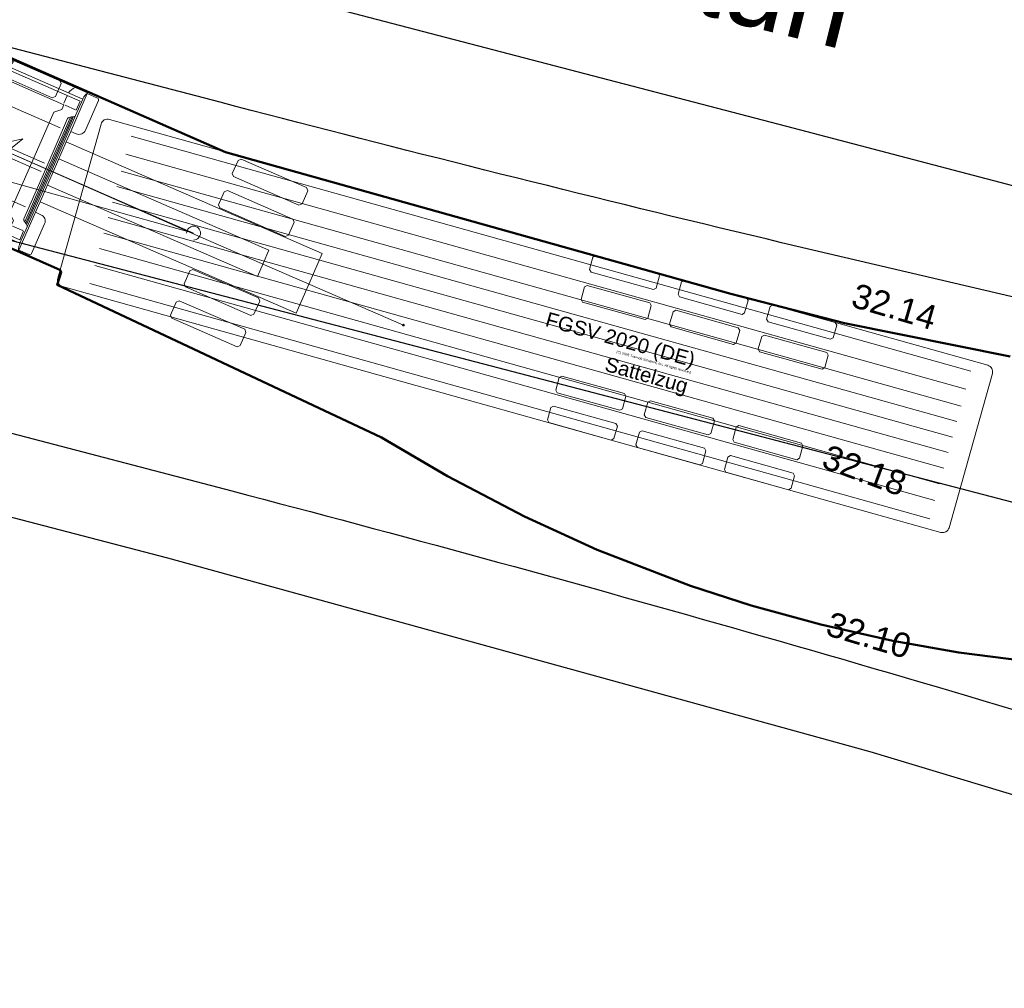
# Model space of a CAD drawing. Header units: metres. Extents: x -5203299 to 2078834, y 245743 to 5816291.
# Tile 14 of 256: x 366321 to 366335, y 5814076 to 5814090. Entities that reach past the tile are written whole.
import ezdxf

# ---------------------------------------------------------------- set-up
doc = ezdxf.new("R2010")
doc.units = ezdxf.units.M
doc.header["$LTSCALE"] = 0.5
for name, color, linetype, lineweight, true_color in [('01_CS-570-Pflanzung_Strauch', 7, 'Continuous', 9, 0xa3b35b), ('30 -34 Innenwände- 4 Türen_Fenster', 7, 'Continuous', 15, 0x9955ff), ('99.04_Ausf Ketziner Str-S-Markierung-Hilfslinien', 6, 'Continuous', 25, 0xff00ff)]:
    doc.layers.add(name, color=color, linetype=linetype, lineweight=lineweight, true_color=true_color)
for name, color, linetype, lineweight in [('30 -39 Baustelle- Fläche', 7, 'Continuous', 15), ('99.02_Vermesserplan-Höhe SWP', 7, 'Continuous', 18), ('AutoTurn-Lastzug mit Sattelzug', 7, 'Continuous', 9), ('Keine', 7, 'Continuous', 9)]:
    doc.layers.add(name, color=color, linetype=linetype, lineweight=lineweight)
doc.styles.add('Arial', font='arial.ttf')

# ---------------------------------------------------------------- blocks, each defined once
blk = doc.blocks.new('_25-01-10_187 KRA_CS_LP4_Außenanlagenplan (3D)')
at = {"layer": '01_CS-570-Pflanzung_Strauch', "lineweight": 9}
blk.add_open_spline([(366342.188, 5814094.749), (366342.188, 5814094.749), (366342.188, 5814094.748), (366341.18, 5814094.748), (366340.172, 5814094.748), (366337.334, 5814094.748), (366334.497, 5814094.748), (366334.497, 5814094.688), (366334.497, 5814094.628), (366327.722, 5814094.628), (366320.947, 5814094.628), (366332.127, 5814091.798), (366343.306, 5814088.967), (366363.214, 5814083.027), (366383.121, 5814077.087), (366392.075, 5814074.065), (366401.028, 5814071.043), (366401.077, 5814071.066), (366401.197, 5814071.058), (366401.242, 5814071.029), (366401.262, 5814071.103), (366401.436, 5814071.202), (366401.584, 5814071.161), (366401.683, 5814070.988), (366401.663, 5814070.914), (366401.73, 5814070.917), (366401.864, 5814070.82), (366401.883, 5814070.755), (366423.131, 5814063.583), (366444.38, 5814056.411), (366469.328, 5814048.306), (366494.275, 5814040.201), (366511.772, 5814034.486), (366529.269, 5814028.771), (366536.016, 5814026.579), (366542.762, 5814024.387), (366543.909, 5814024.027), (366547.451, 5814023.175), (366552.334, 5814022.693), (366557.237, 5814022.89), (366560.823, 5814023.534), (366561.989, 5814023.827), (366562.097, 5814024.538), (366562.672, 5814026.682), (366564.115, 5814029.365), (366566.145, 5814031.636), (366567.964, 5814032.908), (366568.596, 5814033.252), (366577.053, 5814039.361), (366588.011, 5814047.275), (366588.33, 5814047.652), (366588.437, 5814047.868), (366589.335, 5814049.708), (366590.234, 5814051.548), (366590.547, 5814052.203), (366590.86, 5814052.857), (366591.207, 5814053.602), (366591.554, 5814054.347), (366591.537, 5814054.346), (366591.519, 5814054.346), (366590.777, 5814054.346), (366590.035, 5814054.345), (366584.536, 5814049.284), (366574.442, 5814043.048), (366566.924, 5814041.125), (366561.371, 5814039.705), (366560.141, 5814038.987), (366556.047, 5814034.719), (366552.036, 5814030.538), (366550.863, 5814029.683), (366548.799, 5814029.209), (366546.724, 5814029.633), (366545.53, 5814030.459), (366542.363, 5814033.604), (366539.255, 5814036.689), (366538.584, 5814037.222), (366537.52, 5814037.723), (366536.368, 5814037.96), (366535.511, 5814037.936), (366530.553, 5814037.243), (366523.545, 5814036.262), (366515.289, 5814038.847), (366511.012, 5814042.373), (366509.564, 5814043.126), (366507.933, 5814043.204), (366505.218, 5814042.761), (366501.602, 5814043.299), (366500.192, 5814044.198), (366499.533, 5814044.601), (366498.58, 5814045.185), (366498.048, 5814045.431), (366490.414, 5814047.927), (366482.735, 5814050.439), (366481.965, 5814050.564), (366481.579, 5814050.566), (366478.113, 5814050.308), (366474.647, 5814050.049), (366457.571, 5814055.638), (366440.494, 5814061.226), (366439.185, 5814061.577), (366437.877, 5814061.927), (366430.977, 5814063.339), (366424.077, 5814064.752), (366404.184, 5814071.478), (366384.29, 5814078.204), (366367.443, 5814083.229), (366345.637, 5814089.734), (366345.039, 5814090.19), (366343.4, 5814092.811), (366342.188, 5814094.749)], degree=2, knots=[0, 0, 0, 0, 0, 0.000141, 0.000141, 0.000539, 0.000539, 0.000547, 0.000547, 0.001496, 0.001496, 0.003112, 0.003112, 0.006022, 0.006022, 0.007345, 0.007345, 0.007353, 0.00736, 0.00736, 0.007371, 0.007382, 0.007393, 0.007403, 0.007403, 0.007413, 0.007423, 0.007423, 0.010564, 0.010564, 0.014238, 0.014238, 0.016817, 0.016817, 0.01781, 0.01781, 0.017979, 0.018147, 0.018315, 0.018484, 0.018652, 0.018652, 0.018753, 0.018854, 0.018954, 0.019055, 0.019156, 0.019156, 0.020617, 0.021049, 0.021481, 0.021481, 0.025164, 0.025164, 0.02647, 0.02647, 0.027947, 0.027947, 0.027978, 0.027978, 0.029314, 0.029314, 0.042755, 0.056196, 0.073617, 0.078989, 0.08436, 0.098069, 0.103053, 0.108037, 0.113021, 0.118005, 0.122989, 0.135978, 0.140624, 0.145269, 0.149915, 0.154561, 0.159207, 0.176458, 0.19016, 0.203863, 0.217565, 0.231267, 0.244969, 0.258672, 0.272374, 0.272374, 0.278705, 0.281536, 0.284367, 0.292494, 0.29539, 0.298285, 0.298285, 0.324378, 0.324378, 0.459262, 0.459262, 0.469433, 0.469433, 0.522304, 0.522304, 0.679949, 0.679949, 0.81193, 0.850775, 0.889621, 1, 1, 1], dxfattribs=at)
blk = doc.blocks.new('_23-07-06_Massenplan_TB_Weiterführende Schule (3D)')
at = {"layer": '99.04_Ausf Ketziner Str-S-Markierung-Hilfslinien', "flags": 128}
blk.add_lwpolyline([(-96.148, -178.696), (-93.409, -170.122), (-198.515, -135.698), (-219.074, -128.965), (-233.941, -124.463), (-244.577, -121.656), (-260.83, -117.405), (-274.186, -113.912), (-276.075, -122.131), (-269.922, -123.74), (-259.607, -126.587), (-252.522, -128.724), (-244.533, -130.97), (-234.774, -133.573), (-224.622, -136.625), (-214.166, -140.043), (-205.993, -142.72), (-198.771, -145.085), (-175.916, -152.57), (-161.281, -157.364), (-126.689, -168.693), (-109.773, -174.233)], close=True, dxfattribs=at)
for points in [[(-54.259, -184.197), (-129.676, -159.496), (-220.348, -129.8, 0.015174), (-238.005, -124.605), (-239.793, -124.137, 0.009438), (-254.463, -120.594), (-254.463, -120.594, -0.009438), (-269.148, -117.048), (-269.148, -117.048), (-274.704, -115.595)], [(-275.397, -118.246), (-238.842, -127.807), (-238.842, -127.807, -0.015174), (-221.378, -132.946), (-221.378, -132.946), (-55.289, -187.342)], [(-276.091, -120.897), (-268.975, -122.758), (-268.975, -122.758, -0.010899), (-254.295, -126.941), (-254.295, -126.941), (-254.295, -126.941, 0.010899), (-243.823, -129.926), (-243.823, -129.926), (-239.68, -131.009, -0.015174), (-222.408, -136.091), (-56.319, -190.488)]]:
    blk.add_lwpolyline(points, format="xyb", dxfattribs=at)
at = {"layer": '99.02_Vermesserplan-Höhe SWP', "color": 7, "char_height": 0.36, "line_spacing_factor": 0.251004, "style": 'Arial'}
for s, insert, attachment_point, rotation in [('32.14', (-259.802, -119.699), 1, 343.6577), ('32.18', (-259.097, -122.676), 6, 339.6313), ('32.10', (-260.174, -124.524), 1, 343.3936)]:
    blk.add_mtext(s, dxfattribs=dict(at, insert=insert, attachment_point=attachment_point, rotation=rotation))
blk = doc.blocks.new('Gruppe-12218')
at = {"layer": 'Keine', "color": 8, "attachment_point": 7, "rotation": 344.3556, "style": 'Arial'}
for s, insert, char_height, line_spacing_factor in [('FGSV 2020 (DE)', (-264.405, -120.392), 0.21406, 0.969945), ('(C) 2025 Transoft Solutions, Inc. All rights reserved.', (-263.335, -120.739), 0.03568, 0.964981), ('Sattelzug', (-263.534, -121.051), 0.2141, 0.969945)]:
    blk.add_mtext(s, dxfattribs=dict(at, insert=insert, char_height=char_height, line_spacing_factor=line_spacing_factor))
blk = doc.blocks.new('Gruppe-12219')
at = {"layer": 'Keine', "color": 7, "flags": 128}
blk.add_lwpolyline([(-271.214, -118.5), (-270.897, -117.367, -0.414214), (-270.775, -117.299), (-257.878, -120.911, -0.414214), (-257.81, -121.032), (-258.127, -122.165), (-258.445, -123.298, -0.414214), (-258.566, -123.366), (-271.463, -119.755, -0.414214), (-271.531, -119.633), (-271.214, -118.5)], format="xyb", dxfattribs=at)
for points in [[(-258.124, -120.997), (-270.456, -117.544)], [(-258.198, -121.264), (-270.531, -117.81)], [(-258.268, -121.512), (-270.6, -118.058)], [(-258.331, -121.739), (-270.664, -118.285)], [(-258.395, -121.967), (-270.728, -118.514)], [(-258.459, -122.195), (-270.791, -118.741)], [(-258.523, -122.423), (-270.855, -118.97)], [(-258.586, -122.651), (-270.919, -119.197)], [(-258.656, -122.899), (-270.988, -119.445)], [(-258.73, -123.165), (-271.063, -119.711)]]:
    blk.add_lwpolyline(points, dxfattribs=at)
blk = doc.blocks.new('Gruppe-12220')
at = {"layer": 'Keine', "color": 7}
for p, q in [((-261.197, -120.489), (-261.249, -120.672)), ((-261.158, -120.467), (-261.197, -120.489)), ((-260.241, -120.724), (-261.158, -120.467)), ((-261.249, -120.672), (-261.227, -120.712)), ((-261.227, -120.712), (-260.309, -120.968)), ((-260.27, -120.946), (-260.219, -120.763)), ((-260.219, -120.763), (-260.241, -120.724)), ((-260.309, -120.968), (-260.27, -120.946))]:
    blk.add_line(p, q, dxfattribs=at)
blk = doc.blocks.new('Gruppe-12221')
at = {"layer": 'Keine', "color": 7}
for p, q in [((-261.074, -120.049), (-261.125, -120.232)), ((-261.035, -120.027), (-261.074, -120.049)), ((-260.118, -120.284), (-261.035, -120.027)), ((-261.125, -120.232), (-261.103, -120.271)), ((-261.103, -120.271), (-260.186, -120.528)), ((-260.147, -120.506), (-260.096, -120.323)), ((-260.096, -120.323), (-260.118, -120.284)), ((-260.186, -120.528), (-260.147, -120.506))]:
    blk.add_line(p, q, dxfattribs=at)
blk = doc.blocks.new('Gruppe-12222')
at = {"layer": 'Keine', "color": 7}
for p, q in [((-261.57, -121.819), (-261.621, -122.003)), ((-261.531, -121.797), (-261.57, -121.819)), ((-260.614, -122.054), (-261.531, -121.797)), ((-261.621, -122.003), (-261.599, -122.042)), ((-261.599, -122.042), (-260.682, -122.299)), ((-260.643, -122.277), (-260.591, -122.093)), ((-260.591, -122.093), (-260.614, -122.054)), ((-260.682, -122.299), (-260.643, -122.277))]:
    blk.add_line(p, q, dxfattribs=at)
blk = doc.blocks.new('Gruppe-12223')
at = {"layer": 'Keine', "color": 7}
for p, q in [((-261.693, -122.26), (-261.745, -122.443)), ((-261.654, -122.238), (-261.693, -122.26)), ((-260.737, -122.495), (-261.654, -122.238)), ((-261.745, -122.443), (-261.723, -122.482)), ((-261.723, -122.482), (-260.805, -122.739)), ((-260.766, -122.717), (-260.715, -122.534)), ((-260.715, -122.534), (-260.737, -122.495)), ((-260.805, -122.739), (-260.766, -122.717))]:
    blk.add_line(p, q, dxfattribs=at)
blk = doc.blocks.new('Gruppe-12224')
at = {"layer": 'Keine', "color": 7}
for name in ['Gruppe-12221', 'Gruppe-12220', 'Gruppe-12222', 'Gruppe-12223']:
    blk.add_blockref(name, (0, 0), dxfattribs=at)
blk = doc.blocks.new('Gruppe-12225')
at = {"layer": 'Keine', "color": 7}
for p, q in [((-262.497, -120.125), (-262.549, -120.308)), ((-262.458, -120.103), (-262.497, -120.125)), ((-261.541, -120.36), (-262.458, -120.103)), ((-262.549, -120.308), (-262.527, -120.348)), ((-262.527, -120.348), (-261.609, -120.604)), ((-261.57, -120.582), (-261.519, -120.399)), ((-261.519, -120.399), (-261.541, -120.36)), ((-261.609, -120.604), (-261.57, -120.582))]:
    blk.add_line(p, q, dxfattribs=at)
blk = doc.blocks.new('Gruppe-12226')
at = {"layer": 'Keine', "color": 7}
for p, q in [((-262.374, -119.685), (-262.425, -119.868)), ((-262.335, -119.663), (-262.374, -119.685)), ((-261.418, -119.92), (-262.335, -119.663)), ((-262.425, -119.868), (-262.403, -119.907)), ((-262.403, -119.907), (-261.486, -120.164)), ((-261.447, -120.142), (-261.396, -119.959)), ((-261.396, -119.959), (-261.418, -119.92)), ((-261.486, -120.164), (-261.447, -120.142))]:
    blk.add_line(p, q, dxfattribs=at)
blk = doc.blocks.new('Gruppe-12227')
at = {"layer": 'Keine', "color": 7}
for p, q in [((-262.831, -121.433), (-262.87, -121.455)), ((-261.913, -121.69), (-262.831, -121.433)), ((-262.87, -121.455), (-262.921, -121.639)), ((-262.921, -121.639), (-262.899, -121.678)), ((-262.899, -121.678), (-261.982, -121.935)), ((-261.891, -121.729), (-261.913, -121.69)), ((-261.943, -121.913), (-261.891, -121.729)), ((-261.982, -121.935), (-261.943, -121.913))]:
    blk.add_line(p, q, dxfattribs=at)
blk = doc.blocks.new('Gruppe-12228')
at = {"layer": 'Keine', "color": 7}
for p, q in [((-262.993, -121.896), (-263.045, -122.079)), ((-262.954, -121.874), (-262.993, -121.896)), ((-262.037, -122.131), (-262.954, -121.874)), ((-263.045, -122.079), (-263.022, -122.118)), ((-263.022, -122.118), (-262.105, -122.375)), ((-262.015, -122.17), (-262.037, -122.131)), ((-262.066, -122.353), (-262.015, -122.17)), ((-262.105, -122.375), (-262.066, -122.353))]:
    blk.add_line(p, q, dxfattribs=at)
blk = doc.blocks.new('Gruppe-12229')
at = {"layer": 'Keine', "color": 7}
for name in ['Gruppe-12226', 'Gruppe-12225', 'Gruppe-12227', 'Gruppe-12228']:
    blk.add_blockref(name, (0, 0), dxfattribs=at)
blk = doc.blocks.new('Gruppe-12230')
at = {"layer": 'Keine', "color": 7}
for p, q in [((-263.797, -119.761), (-263.849, -119.944)), ((-263.758, -119.739), (-263.797, -119.761)), ((-262.841, -119.996), (-263.758, -119.739)), ((-263.849, -119.944), (-263.827, -119.984)), ((-263.827, -119.984), (-262.909, -120.24)), ((-262.87, -120.218), (-262.819, -120.035)), ((-262.819, -120.035), (-262.841, -119.996)), ((-262.909, -120.24), (-262.87, -120.218))]:
    blk.add_line(p, q, dxfattribs=at)
blk = doc.blocks.new('Gruppe-12231')
at = {"layer": 'Keine', "color": 7}
for p, q in [((-263.674, -119.321), (-263.725, -119.504)), ((-263.635, -119.299), (-263.674, -119.321)), ((-262.718, -119.556), (-263.635, -119.299)), ((-263.725, -119.504), (-263.703, -119.543)), ((-263.703, -119.543), (-262.786, -119.8)), ((-262.696, -119.595), (-262.718, -119.556)), ((-262.747, -119.778), (-262.696, -119.595)), ((-262.786, -119.8), (-262.747, -119.778))]:
    blk.add_line(p, q, dxfattribs=at)
blk = doc.blocks.new('Gruppe-12232')
at = {"layer": 'Keine', "color": 7}
for p, q in [((-264.17, -121.091), (-264.221, -121.275)), ((-264.131, -121.069), (-264.17, -121.091)), ((-263.213, -121.326), (-264.131, -121.069)), ((-264.221, -121.275), (-264.199, -121.314)), ((-264.199, -121.314), (-263.282, -121.571)), ((-263.243, -121.549), (-263.191, -121.365)), ((-263.191, -121.365), (-263.213, -121.326)), ((-263.282, -121.571), (-263.243, -121.549))]:
    blk.add_line(p, q, dxfattribs=at)
blk = doc.blocks.new('Gruppe-12233')
at = {"layer": 'Keine', "color": 7}
for p, q in [((-264.293, -121.532), (-264.344, -121.715)), ((-264.254, -121.51), (-264.293, -121.532)), ((-263.337, -121.766), (-264.254, -121.51)), ((-264.344, -121.715), (-264.322, -121.754)), ((-264.322, -121.754), (-263.405, -122.011)), ((-263.366, -121.989), (-263.315, -121.806)), ((-263.315, -121.806), (-263.337, -121.766)), ((-263.405, -122.011), (-263.366, -121.989))]:
    blk.add_line(p, q, dxfattribs=at)
blk = doc.blocks.new('Gruppe-12234')
at = {"layer": 'Keine', "color": 7}
for name in ['Gruppe-12231', 'Gruppe-12230', 'Gruppe-12232', 'Gruppe-12233']:
    blk.add_blockref(name, (0, 0), dxfattribs=at)
blk = doc.blocks.new('Gruppe-12235')
at = {"layer": 'Keine', "color": 7}
for name in ['Gruppe-12234', 'Gruppe-12229', 'Gruppe-12224']:
    blk.add_blockref(name, (0, 0), dxfattribs=at)
blk = doc.blocks.new('Gruppe-12236')
at = {"layer": 'Keine', "color": 7, "flags": 128}
blk.add_lwpolyline([(-269.539, -119.071, 0.414214), (-269.437, -118.969, 0.414214), (-269.539, -118.868, 0.414214), (-269.64, -118.969, -0.414214), (-269.539, -118.868)], format="xyb", dxfattribs=at)
blk = doc.blocks.new('Gruppe-12237')
at = {"layer": 'Keine', "color": 7}
for name in ['Gruppe-12219', 'Gruppe-12236', 'Gruppe-12235']:
    blk.add_blockref(name, (0, 0), dxfattribs=at)
blk = doc.blocks.new('Gruppe-12238')
at = {"layer": 'Keine', "color": 7, "flags": 128}
for points in [[(-267.843, -119.709), (-267.651, -119.27), (-271.409, -117.631), (-271.342, -117.476), (-271.26, -117.511, 0.414214), (-271.125, -117.458), (-270.935, -117.022, 0.414214), (-270.95, -116.986), (-271.099, -116.92), (-271.095, -116.91), (-272.524, -116.287, 0.008846), (-272.795, -116.179, -0.112723), (-272.82, -116.09, 0.108037), (-272.679, -115.991, 0.209537), (-272.672, -115.971, 0.326246), (-272.737, -115.896, 0.193288), (-272.895, -115.936, 0.059057), (-272.9, -115.94, 0.305458), (-272.913, -116.054, 0.122057), (-273.009, -116.102, 0.002007), (-273.071, -116.08), (-273.056, -116.045, 0.22199), (-273.297, -116.048), (-273.354, -116.18), (-273.376, -116.211), (-273.396, -116.243), (-273.416, -116.278), (-273.436, -116.316), (-273.456, -116.356), (-273.476, -116.398), (-273.519, -116.488), (-273.565, -116.585), (-273.611, -116.685), (-273.705, -116.891), (-273.801, -117.111), (-273.897, -117.33), (-273.984, -117.54), (-274.026, -117.642), (-274.065, -117.741), (-274.102, -117.834), (-274.119, -117.877), (-274.135, -117.919), (-274.149, -117.959), (-274.161, -117.997), (-274.171, -118.035), (-274.179, -118.071), (-274.237, -118.204, 0.22199), (-274.075, -118.382), (-274.06, -118.346, 0.002007), (-274.001, -118.378, 0.122057), (-273.971, -118.481, 0.305458), (-274.046, -118.568, 0.059057), (-274.046, -118.574, 0.193288), (-273.967, -118.717, 0.326246), (-273.868, -118.713, 0.209537), (-273.858, -118.695, 0.108037), (-273.881, -118.525, -0.112723), (-273.799, -118.482, 0.008846), (-273.536, -118.607), (-272.107, -119.231), (-272.102, -119.22), (-271.952, -119.285, 0.414214), (-271.916, -119.271), (-271.726, -118.835, 0.414214), (-271.779, -118.7), (-271.86, -118.664), (-271.792, -118.509), (-268.034, -120.148), (-267.843, -119.709)], [(-273.059, -116.085, 0.062778), (-273.035, -116.134)], [(-272.913, -116.054, 0.437982), (-272.82, -116.09)], [(-273.04, -116.091, 0.048038), (-273.022, -116.125)], [(-273.035, -116.134, 0.151519), (-273.012, -116.153)], [(-273.022, -116.125, 0.151519), (-273.006, -116.139)], [(-273.009, -116.102, 0.012017), (-273.017, -116.109)], [(-273.017, -116.109, 0.102224), (-272.777, -116.207)], [(-272.795, -116.179, 0.040331), (-272.777, -116.207)], [(-272.225, -116.482, 0.409609), (-272.192, -116.468)], [(-272.219, -116.467, 0.409609), (-272.206, -116.462)], [(-271.278, -116.83, 0.091959), (-271.376, -116.908)], [(-271.126, -116.939, 0.057429), (-271.142, -116.959)], [(-271.095, -116.91, 0.02476), (-271.126, -116.939)], [(-272.893, -117.06, 0.414214), (-273.026, -117.112)], [(-272.91, -117.1, 0.414214), (-272.986, -117.13)], [(-271.142, -116.959, 0.027535), (-271.164, -117)], [(-272.597, -117.299, 0.414214), (-272.627, -117.223)], [(-272.557, -117.317, 0.414214), (-272.61, -117.183)], [(-271.289, -117.257, 0.264646), (-271.27, -117.243)], [(-271.369, -117.271, 0.239811), (-271.389, -117.287)], [(-271.289, -117.257, 0.023353), (-271.369, -117.271)], [(-273.22, -117.811, -0.414214), (-273.273, -117.677)], [(-273.203, -117.771, -0.414214), (-273.233, -117.695)], [(-272.804, -117.882, -0.414214), (-272.937, -117.934)], [(-272.844, -117.864, -0.414214), (-272.92, -117.894)], [(-274.048, -118.353, -0.062778), (-273.996, -118.337)], [(-274.031, -118.362, -0.048038), (-273.993, -118.352)], [(-274.002, -118.367, -0.102224), (-273.766, -118.476)], [(-274.001, -118.378, -0.012017), (-274.002, -118.367)], [(-273.996, -118.337, -0.151519), (-273.966, -118.341)], [(-273.993, -118.352, -0.151519), (-273.972, -118.355)], [(-273.971, -118.481, -0.437982), (-273.881, -118.525)], [(-273.799, -118.482, -0.040331), (-273.766, -118.476)], [(-273.196, -118.708, -0.409609), (-273.191, -118.721)], [(-273.189, -118.694, -0.409609), (-273.177, -118.727)], [(-272.029, -118.784, -0.239811), (-272.03, -118.758)], [(-271.985, -118.852, -0.023353), (-272.029, -118.784)], [(-271.985, -118.852, -0.264646), (-271.982, -118.876)], [(-272.29, -119.151, -0.091959), (-272.3, -119.025)], [(-272.103, -119.163, -0.027535), (-272.088, -119.118)], [(-272.107, -119.231, -0.02476), (-272.107, -119.188)], [(-272.107, -119.188, -0.057429), (-272.103, -119.163)]]:
    blk.add_lwpolyline(points, format="xyb", dxfattribs=at)
for points in [[(-273.354, -116.18), (-273.324, -116.144), (-273.292, -116.116), (-273.258, -116.095), (-273.223, -116.081), (-273.187, -116.074), (-273.15, -116.071), (-273.111, -116.073), (-273.071, -116.08)], [(-273.634, -116.878), (-273.568, -116.733), (-273.502, -116.584), (-273.432, -116.434), (-273.394, -116.361), (-273.356, -116.292), (-273.317, -116.23), (-273.298, -116.202), (-273.279, -116.177), (-273.26, -116.155), (-273.242, -116.136), (-273.223, -116.121), (-273.204, -116.109), (-273.186, -116.102), (-273.168, -116.099), (-273.152, -116.1), (-273.137, -116.105), (-273.124, -116.114), (-273.111, -116.127), (-273.1, -116.141), (-273.089, -116.159)], [(-273.585, -116.837), (-273.556, -116.768), (-273.525, -116.695), (-273.46, -116.545), (-273.428, -116.474), (-273.413, -116.442), (-273.398, -116.413), (-273.385, -116.386), (-273.373, -116.362), (-273.348, -116.317), (-273.335, -116.295), (-273.321, -116.27), (-273.305, -116.244), (-273.287, -116.216), (-273.268, -116.189), (-273.247, -116.164), (-273.227, -116.144), (-273.207, -116.129), (-273.188, -116.121), (-273.171, -116.119), (-273.156, -116.122), (-273.143, -116.127), (-273.132, -116.136), (-273.122, -116.145), (-273.105, -116.168)], [(-273.501, -116.848), (-273.483, -116.806), (-273.463, -116.76), (-273.442, -116.71), (-273.419, -116.658), (-273.37, -116.553), (-273.32, -116.45), (-273.267, -116.346), (-273.237, -116.297), (-273.205, -116.253), (-273.188, -116.235), (-273.171, -116.218), (-273.155, -116.204), (-273.139, -116.192), (-273.125, -116.181), (-273.111, -116.172), (-273.099, -116.165), (-273.089, -116.159)], [(-273.469, -116.812), (-273.445, -116.757), (-273.424, -116.709), (-273.405, -116.666), (-273.388, -116.627), (-273.37, -116.585), (-273.36, -116.562), (-273.349, -116.537), (-273.336, -116.51), (-273.322, -116.481), (-273.293, -116.42), (-273.262, -116.362), (-273.246, -116.336), (-273.231, -116.312), (-273.217, -116.291), (-273.202, -116.272), (-273.174, -116.241), (-273.145, -116.214), (-273.116, -116.193), (-273.102, -116.184), (-273.089, -116.178), (-273.077, -116.174), (-273.066, -116.171)], [(-271.164, -117), (-273.066, -116.171)], [(-272.225, -116.482), (-273.012, -116.153)], [(-272.219, -116.467), (-273.006, -116.139)], [(-273.332, -116.664), (-273.304, -116.601), (-273.274, -116.535), (-273.257, -116.498), (-273.237, -116.457), (-273.215, -116.412), (-273.191, -116.366), (-273.166, -116.324), (-273.153, -116.305), (-273.14, -116.288), (-273.128, -116.274), (-273.116, -116.262), (-273.104, -116.252), (-273.093, -116.245), (-273.082, -116.24), (-273.07, -116.237), (-273.047, -116.237), (-273.021, -116.243), (-272.991, -116.254)], [(-271.203, -117.033), (-272.991, -116.254)], [(-273.029, -116.391), (-273.416, -117.279)], [(-271.442, -117.083), (-273.029, -116.391)], [(-272.192, -116.431), (-272.206, -116.462)], [(-272.178, -116.437), (-272.192, -116.468)], [(-273.57, -117.211), (-273.332, -116.664)], [(-271.498, -117.423), (-273.162, -116.697)], [(-273.746, -117.134), (-273.634, -116.878)], [(-273.72, -117.146), (-273.585, -116.837)], [(-273.646, -117.178), (-273.501, -116.848)], [(-273.632, -117.184), (-273.469, -116.812)], [(-271.441, -117.061), (-271.393, -116.951)], [(-271.342, -117.476), (-271.099, -116.92)], [(-272.61, -117.183), (-272.893, -117.06)], [(-271.473, -117.156), (-271.442, -117.083)], [(-271.422, -117.092), (-271.272, -117.157)], [(-271.27, -117.243), (-271.164, -117)], [(-271.203, -117.033), (-271.26, -117.163)], [(-273.746, -117.134), (-273.859, -117.391)], [(-273.72, -117.146), (-273.855, -117.455)], [(-273.57, -117.211), (-273.809, -117.759)], [(-273.632, -117.184), (-273.794, -117.557)], [(-273.646, -117.178), (-273.79, -117.509)], [(-273.026, -117.112), (-273.15, -117.395)], [(-272.986, -117.13), (-273.109, -117.412)], [(-272.627, -117.223), (-272.91, -117.1)], [(-271.915, -117.933), (-271.592, -117.191)], [(-271.27, -117.243), (-271.626, -118.059)], [(-271.592, -117.191), (-271.473, -117.156)], [(-273.803, -118.166), (-273.416, -117.279)], [(-272.721, -117.582), (-272.597, -117.299)], [(-272.68, -117.599), (-272.557, -117.317)], [(-271.709, -118.023), (-271.389, -117.287)], [(-271.682, -118.035), (-271.347, -117.266)], [(-271.662, -118.043), (-271.321, -117.262)], [(-271.645, -118.051), (-271.3, -117.258)], [(-273.859, -117.391), (-273.92, -117.538), (-273.984, -117.688), (-274.046, -117.842), (-274.074, -117.919), (-274.098, -117.994), (-274.117, -118.064), (-274.125, -118.097), (-274.13, -118.128), (-274.133, -118.157), (-274.134, -118.184), (-274.133, -118.208), (-274.128, -118.23), (-274.121, -118.248), (-274.112, -118.263), (-274.1, -118.274), (-274.086, -118.281), (-274.07, -118.285), (-274.053, -118.286), (-274.034, -118.284), (-274.014, -118.28)], [(-273.855, -117.455), (-273.886, -117.523), (-273.918, -117.595), (-273.983, -117.745), (-274.013, -117.817), (-274.027, -117.85), (-274.039, -117.881), (-274.049, -117.909), (-274.058, -117.934), (-274.074, -117.982), (-274.082, -118.007), (-274.09, -118.035), (-274.099, -118.064), (-274.107, -118.096), (-274.114, -118.129), (-274.118, -118.16), (-274.119, -118.189), (-274.116, -118.214), (-274.109, -118.233), (-274.099, -118.247), (-274.087, -118.256), (-274.074, -118.262), (-274.06, -118.265), (-274.046, -118.265), (-274.018, -118.262)], [(-273.79, -117.509), (-273.808, -117.551), (-273.828, -117.597), (-273.85, -117.647), (-273.872, -117.699), (-273.917, -117.806), (-273.958, -117.913), (-273.998, -118.023), (-274.014, -118.078), (-274.024, -118.131), (-274.026, -118.156), (-274.027, -118.179), (-274.026, -118.201), (-274.024, -118.221), (-274.022, -118.239), (-274.02, -118.255), (-274.017, -118.268), (-274.014, -118.28)], [(-273.273, -117.677), (-273.15, -117.395)], [(-273.233, -117.695), (-273.109, -117.412)], [(-273.794, -117.557), (-273.818, -117.612), (-273.839, -117.661), (-273.858, -117.703), (-273.875, -117.742), (-273.893, -117.784), (-273.903, -117.807), (-273.914, -117.833), (-273.925, -117.86), (-273.937, -117.89), (-273.961, -117.953), (-273.982, -118.015), (-273.991, -118.044), (-273.999, -118.071), (-274.004, -118.096), (-274.008, -118.12), (-274.012, -118.162), (-274.011, -118.201), (-274.008, -118.237), (-274.004, -118.253), (-274, -118.267), (-273.995, -118.279), (-273.989, -118.289)], [(-272.721, -117.582), (-272.844, -117.864)], [(-272.68, -117.599), (-272.804, -117.882)], [(-271.725, -117.944), (-272.569, -117.575)], [(-271.601, -118.07), (-271.409, -117.631)], [(-273.809, -117.759), (-273.836, -117.822), (-273.864, -117.888), (-273.88, -117.926), (-273.897, -117.969), (-273.915, -118.016), (-273.932, -118.064), (-273.945, -118.112), (-273.951, -118.134), (-273.954, -118.155), (-273.957, -118.174), (-273.957, -118.191), (-273.956, -118.206), (-273.954, -118.219), (-273.949, -118.23), (-273.944, -118.24), (-273.928, -118.258), (-273.906, -118.273), (-273.878, -118.287)], [(-272.937, -117.934), (-273.22, -117.811)], [(-272.92, -117.894), (-273.203, -117.771)], [(-271.778, -118.066), (-272.622, -117.697)], [(-272.005, -118.586), (-273.669, -117.86)], [(-271.915, -117.933), (-272.239, -118.675)], [(-268.433, -119.221), (-271.517, -117.877)], [(-274.179, -118.071), (-274.184, -118.118), (-274.184, -118.161), (-274.176, -118.2), (-274.162, -118.234), (-274.143, -118.266), (-274.12, -118.295), (-274.092, -118.322), (-274.06, -118.346)], [(-271.709, -118.023), (-272.03, -118.758)], [(-271.682, -118.035), (-272.017, -118.803)], [(-271.662, -118.043), (-272.003, -118.825)], [(-271.645, -118.051), (-271.991, -118.843)], [(-271.982, -118.876), (-271.626, -118.059)], [(-271.601, -118.07), (-271.792, -118.509)], [(-272.216, -118.858), (-273.803, -118.166)], [(-272.088, -119.118), (-273.989, -118.289)], [(-273.196, -118.708), (-273.972, -118.355)], [(-273.189, -118.694), (-273.966, -118.341)], [(-272.09, -119.067), (-273.878, -118.287)], [(-268.602, -119.608), (-271.685, -118.264)], [(-272.239, -118.675), (-272.184, -118.786)], [(-271.86, -118.664), (-272.102, -119.22)], [(-273.204, -118.752), (-273.191, -118.721)], [(-273.19, -118.758), (-273.177, -118.727)], [(-272.184, -118.786), (-272.216, -118.858)], [(-272.232, -118.874), (-272.28, -118.984)], [(-272.196, -118.867), (-272.046, -118.932)], [(-272.09, -119.067), (-272.034, -118.938)], [(-271.982, -118.876), (-272.088, -119.118)], [(-268.517, -119.415), (-268.433, -119.221)], [(-268.517, -119.415), (-268.602, -119.608)]]:
    blk.add_lwpolyline(points, dxfattribs=at)
blk = doc.blocks.new('Gruppe-12239')
at = {"layer": 'Keine', "color": 7}
for p, q in [((-269.087, -118.362), (-269.171, -118.554)), ((-269.041, -118.344), (-269.087, -118.362)), ((-268.081, -118.763), (-269.041, -118.344)), ((-269.171, -118.554), (-269.153, -118.6)), ((-269.153, -118.6), (-268.192, -119.019)), ((-268.146, -119.001), (-268.063, -118.809)), ((-268.063, -118.809), (-268.081, -118.763)), ((-268.192, -119.019), (-268.146, -119.001))]:
    blk.add_line(p, q, dxfattribs=at)
blk = doc.blocks.new('Gruppe-12240')
at = {"layer": 'Keine', "color": 7}
for p, q in [((-268.886, -117.901), (-268.97, -118.093)), ((-268.84, -117.883), (-268.886, -117.901)), ((-267.88, -118.302), (-268.84, -117.883)), ((-268.97, -118.093), (-268.952, -118.139)), ((-268.952, -118.139), (-267.991, -118.558)), ((-267.945, -118.54), (-267.861, -118.348)), ((-267.861, -118.348), (-267.88, -118.302)), ((-267.991, -118.558), (-267.945, -118.54))]:
    blk.add_line(p, q, dxfattribs=at)
blk = doc.blocks.new('Gruppe-12241')
at = {"layer": 'Keine', "color": 7}
for p, q in [((-269.592, -119.522), (-269.676, -119.714)), ((-269.547, -119.503), (-269.592, -119.522)), ((-268.586, -119.922), (-269.547, -119.503)), ((-269.676, -119.714), (-269.658, -119.76)), ((-269.658, -119.76), (-268.698, -120.178)), ((-268.652, -120.16), (-268.568, -119.968)), ((-268.568, -119.968), (-268.586, -119.922)), ((-268.698, -120.178), (-268.652, -120.16))]:
    blk.add_line(p, q, dxfattribs=at)
blk = doc.blocks.new('Gruppe-12242')
at = {"layer": 'Keine', "color": 7}
for p, q in [((-269.794, -119.983), (-269.877, -120.175)), ((-269.748, -119.964), (-269.794, -119.983)), ((-268.787, -120.383), (-269.748, -119.964)), ((-269.877, -120.175), (-269.859, -120.221)), ((-269.859, -120.221), (-268.899, -120.639)), ((-268.769, -120.429), (-268.787, -120.383)), ((-268.853, -120.621), (-268.769, -120.429)), ((-268.899, -120.639), (-268.853, -120.621))]:
    blk.add_line(p, q, dxfattribs=at)
blk = doc.blocks.new('Gruppe-12243')
at = {"layer": 'Keine', "color": 7}
for name in ['Gruppe-12240', 'Gruppe-12239', 'Gruppe-12241', 'Gruppe-12242']:
    blk.add_blockref(name, (0, 0), dxfattribs=at)
blk = doc.blocks.new('Gruppe-12244')
at = {"layer": 'Keine', "color": 7}
blk.add_blockref('Gruppe-12243', (0, 0), dxfattribs=at)
blk = doc.blocks.new('Gruppe-12245')
at = {"layer": 'Keine', "color": 7}
for p, q in [((-272.503, -116.319), (-272.589, -116.511)), ((-272.457, -116.302), (-272.503, -116.319)), ((-271.5, -116.727), (-272.457, -116.302)), ((-272.589, -116.511), (-272.571, -116.557)), ((-272.571, -116.557), (-271.613, -116.983)), ((-271.567, -116.965), (-271.482, -116.773)), ((-271.482, -116.773), (-271.5, -116.727)), ((-271.613, -116.983), (-271.567, -116.965))]:
    blk.add_line(p, q, dxfattribs=at)
blk = doc.blocks.new('Gruppe-12246')
at = {"layer": 'Keine', "color": 7}
for p, q in [((-273.413, -118.4), (-273.498, -118.591)), ((-273.367, -118.382), (-273.413, -118.4)), ((-272.409, -118.808), (-273.367, -118.382)), ((-273.498, -118.591), (-273.48, -118.637)), ((-273.48, -118.637), (-272.523, -119.063)), ((-272.392, -118.854), (-272.409, -118.808)), ((-272.477, -119.045), (-272.392, -118.854)), ((-272.523, -119.063), (-272.477, -119.045))]:
    blk.add_line(p, q, dxfattribs=at)
blk = doc.blocks.new('Gruppe-12247')
at = {"layer": 'Keine', "color": 7}
for name in ['Gruppe-12245', 'Gruppe-12246']:
    blk.add_blockref(name, (0, 0), dxfattribs=at)
blk = doc.blocks.new('Gruppe-12248')
at = {"layer": 'Keine', "color": 7}
blk.add_blockref('Gruppe-12247', (0, 0), dxfattribs=at)
blk = doc.blocks.new('Gruppe-12249')
at = {"layer": 'Keine', "color": 7}
for name in ['Gruppe-12238', 'Gruppe-12248', 'Gruppe-12244']:
    blk.add_blockref(name, (0, 0), dxfattribs=at)
blk = doc.blocks.new('Gruppe-12250')
at = {"layer": 'Keine', "color": 1}
for q in [(-274.122, -116.971), (-274.353, -117.621)]:
    blk.add_line((-269.539, -118.969), q, dxfattribs=at)
at = {"layer": 'Keine', "color": 7}
for name in ['Gruppe-12249', 'Gruppe-12237', 'Gruppe-12218']:
    blk.add_blockref(name, (0, 0), dxfattribs=at)
blk = doc.blocks.new('Gruppe-12251')
at = {"layer": 'Keine', "color": 8, "flags": 128}
for points in [[(-272.477, -117.682), (-272.477, -117.684), (-272.478, -117.685), (-272.478, -117.686), (-272.478, -117.687), (-272.479, -117.688), (-272.48, -117.689), (-272.48, -117.69), (-272.481, -117.691), (-272.482, -117.692), (-272.483, -117.693), (-272.484, -117.694), (-272.485, -117.694), (-272.486, -117.695), (-272.488, -117.695), (-272.489, -117.695), (-272.49, -117.695), (-272.491, -117.695), (-272.493, -117.695), (-272.494, -117.695), (-272.495, -117.694), (-272.496, -117.694), (-272.497, -117.693), (-272.498, -117.692), (-272.499, -117.691), (-272.5, -117.69), (-272.501, -117.689), (-272.501, -117.688), (-272.502, -117.687), (-272.502, -117.686), (-272.503, -117.685), (-272.503, -117.684), (-272.503, -117.682), (-272.503, -117.681), (-272.503, -117.68), (-272.502, -117.679), (-272.502, -117.677), (-272.501, -117.676), (-272.501, -117.675), (-272.5, -117.674), (-272.499, -117.673), (-272.498, -117.673), (-272.497, -117.672), (-272.496, -117.671), (-272.495, -117.671), (-272.494, -117.67), (-272.493, -117.67), (-272.491, -117.67), (-272.49, -117.67), (-272.489, -117.67), (-272.488, -117.67), (-272.486, -117.67), (-272.485, -117.671), (-272.484, -117.671), (-272.483, -117.672), (-272.482, -117.673), (-272.481, -117.673), (-272.48, -117.674), (-272.48, -117.675), (-272.479, -117.676), (-272.478, -117.677), (-272.478, -117.679), (-272.478, -117.68), (-272.477, -117.681)], [(-266.445, -120.322), (-266.445, -120.323), (-266.445, -120.324), (-266.445, -120.325), (-266.446, -120.327), (-266.446, -120.328), (-266.447, -120.329), (-266.448, -120.33), (-266.448, -120.331), (-266.449, -120.332), (-266.45, -120.332), (-266.451, -120.333), (-266.453, -120.333), (-266.454, -120.334), (-266.455, -120.334), (-266.456, -120.334), (-266.457, -120.334), (-266.459, -120.334), (-266.46, -120.334), (-266.461, -120.334), (-266.462, -120.333), (-266.463, -120.333), (-266.464, -120.332), (-266.465, -120.332), (-266.466, -120.331), (-266.467, -120.33), (-266.468, -120.329), (-266.469, -120.328), (-266.469, -120.327), (-266.47, -120.325), (-266.47, -120.324), (-266.47, -120.323), (-266.47, -120.322), (-266.47, -120.32), (-266.47, -120.319), (-266.47, -120.318), (-266.469, -120.317), (-266.469, -120.316), (-266.468, -120.315), (-266.467, -120.314), (-266.466, -120.313), (-266.465, -120.312), (-266.464, -120.311), (-266.463, -120.311), (-266.462, -120.31), (-266.461, -120.31), (-266.46, -120.309), (-266.459, -120.309), (-266.457, -120.309), (-266.456, -120.309), (-266.455, -120.309), (-266.454, -120.31), (-266.453, -120.31), (-266.451, -120.311), (-266.45, -120.311), (-266.449, -120.312), (-266.448, -120.313), (-266.448, -120.314), (-266.447, -120.315), (-266.446, -120.316), (-266.446, -120.317), (-266.445, -120.318), (-266.445, -120.319), (-266.445, -120.32)]]:
    blk.add_lwpolyline(points, close=True, dxfattribs=at)
at = {"layer": 'Keine', "color": 1, "flags": 128}
blk.add_lwpolyline([(-272.49, -117.682), (-272.26, -118.078), (-272.281, -117.775), (-272.043, -117.586), (-272.49, -117.682)], dxfattribs=at)
at = {"layer": 'Keine', "color": 8, "flags": 128}
blk.add_lwpolyline([(-266.457, -120.322), (-269.431, -119.031), (-272.49, -117.682)], dxfattribs=at)
blk = doc.blocks.new('Gruppe-12252')
at = {"layer": 'Keine', "color": 7}
for name in ['Gruppe-12250', 'Gruppe-12251']:
    blk.add_blockref(name, (0, 0), dxfattribs=at)
blk = doc.blocks.new('Gruppe-12286')
at = {"layer": 'AutoTurn-Lastzug mit Sattelzug', "color": 252, "linetype": 'Continuous', "lineweight": 50, "true_color": 0x888888, "flags": 128}
blk.add_lwpolyline([(-257.111, -125.281), (-258.301, -125.131), (-259.271, -124.961), (-260.331, -124.721), (-261.351, -124.441), (-262.241, -124.151), (-263.611, -123.621), (-264.681, -123.131), (-265.811, -122.541), (-266.781, -121.971), (-271.541, -119.731), (-271.481, -119.541), (-271.501, -119.511), (-274.291, -118.281), (-273.271, -115.941), (-269.071, -117.781), (-261.651, -119.861), (-259.981, -120.291), (-257.551, -120.781)], dxfattribs=at)
at = {"layer": 'Keine', "color": 7}
blk.add_blockref('Gruppe-12252', (0, 0), dxfattribs=at)
blk = doc.blocks.new('_BE Phase 4 (3D)')
at = {"layer": '30 -39 Baustelle- Fläche', "color": 7}
blk.add_blockref('Gruppe-12286', (0, 0), dxfattribs=at)
at = {"layer": '30 -39 Baustelle- Fläche', "color": 30, "true_color": 0xff7f00, "insert": (-262.956, -114.299), "char_height": 1.2083, "attachment_point": 2, "rotation": 346.0572, "line_spacing_factor": 0.970715, "style": 'Arial'}
blk.add_mtext('Bauzaun', dxfattribs=at)

msp = doc.modelspace()

# ---------------------------------------------------------------- block references
at = {"layer": '30 -34 Innenwände- 4 Türen_Fenster', "color": 1}
msp.add_blockref('_25-01-10_187 KRA_CS_LP4_Außenanlagenplan (3D)', (0, 0), dxfattribs=at)

# ---------------------------------------------------------------- next in the draw order: block references
at = {"layer": 'Keine', "color": 1}
msp.add_blockref('_23-07-06_Massenplan_TB_Weiterführende Schule (3D)', (366592.803, 5814205.708), dxfattribs=at)

# ---------------------------------------------------------------- next in the draw order: block references
msp.add_blockref('_BE Phase 4 (3D)', (366592.803, 5814205.708), dxfattribs=at)

doc.saveas('drawing.dxf')
